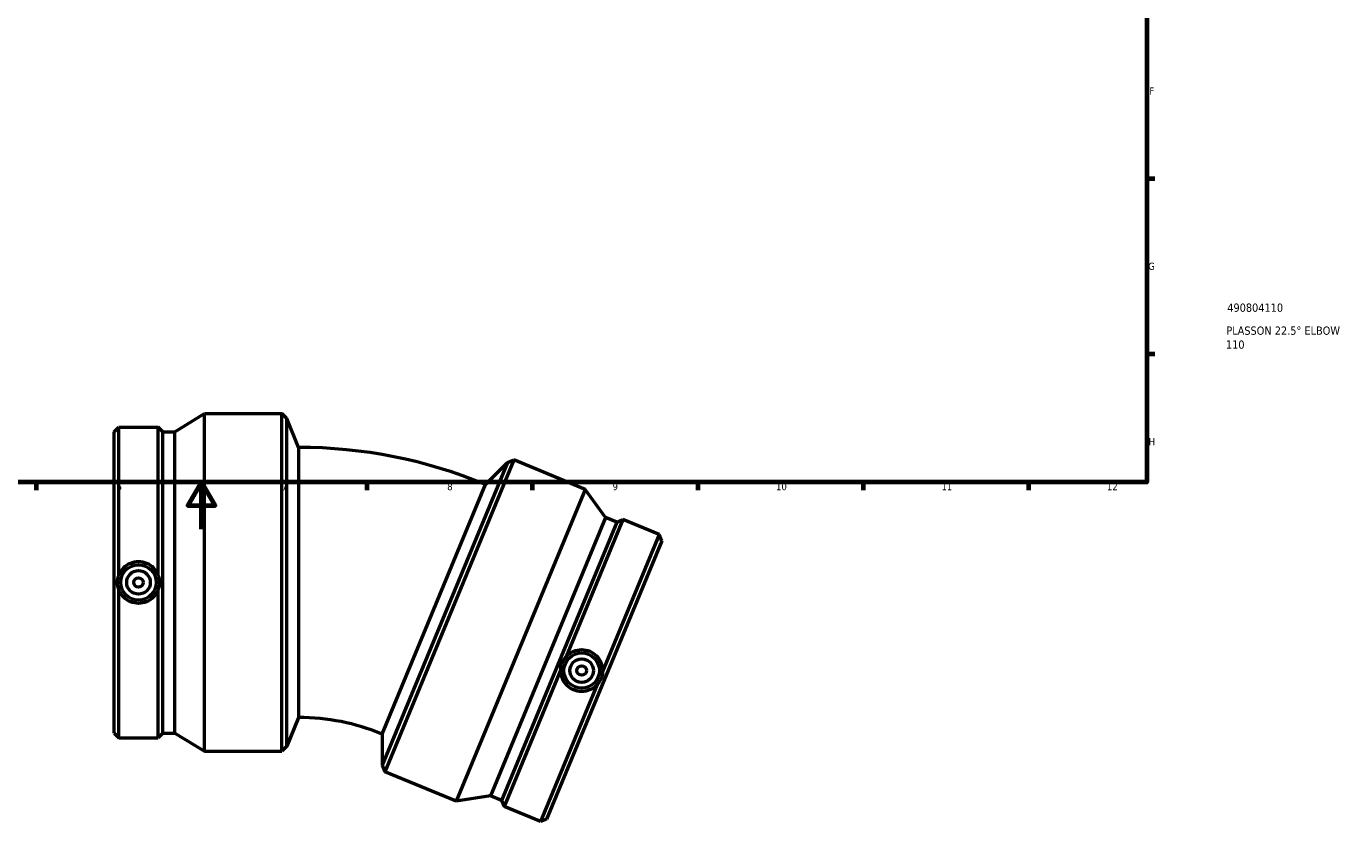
# Model space of a CAD drawing. Header units: millimetres. Extents: x -73 to 1287, y -581 to 1007.
# Tile 4 of 8: x 346 to 905, y -124 to 213. Entities that reach past the tile are written whole.
import ezdxf

# ---------------------------------------------------------------- set-up
doc = ezdxf.new("R2010")
doc.units = ezdxf.units.MM
for name, color, linetype, lineweight in [('Border (ANSI)', 7, 'Continuous', 70), ('Title (ISO)', 7, 'Continuous', 50), ('Visible (ANSI)', 7, 'Continuous', 50)]:
    doc.layers.add(name, color=color, linetype=linetype, lineweight=lineweight)
doc.styles.add('Note Text (ANSI)', font='tahoma.ttf')
doc.styles.add('Note Text (ISO)', font='tahoma.ttf')

# ---------------------------------------------------------------- blocks, each defined once
blk = doc.blocks.new('Borders Default Border')
at = {"layer": 'Border (ANSI)'}
for p, q in [((821, 148.5), (824.45, 148.5)), ((821, 74.25), (824.45, 74.25)), ((350.42, 20), (350.42, 16.55)), ((490.58, 20), (490.58, 16.55)), ((560.67, 20), (560.67, 16.55)), ((630.75, 20), (630.75, 16.55)), ((700.83, 20), (700.83, 16.55)), ((770.92, 20), (770.92, 16.55))]:
    blk.add_line(p, q, dxfattribs=at)
at = {"layer": 'Border (ANSI)', "flags": 128}
for points in [[(20, 20), (20, 574), (821, 574), (821, 20), (20, 20)], [(420.5, 0), (420.5, 20), (414.73, 10), (426.27, 10), (420.5, 20)]]:
    blk.add_lwpolyline(points, dxfattribs=at)
at = {"layer": 'Border (ANSI)', "attachment_point": 7, "style": 'Note Text (ANSI)'}
for s, insert, char_height in [('F', (822.14, 184.1), 3.05), ('G', (821.66, 109.79), 3.05), ('H', (821.81, 35.6), 3.05), ('6', (384.49, 16.49), 3.05), ('7', (454.6, 16.55), 3.05), ('8', (524.63, 16.48), 3.05), ('9', (594.7, 16.49), 3.05), ('10', (663.96, 16.49), 3.048), ('11', (734.04, 16.55), 3.048), ('12', (804.13, 16.55), 3.048)]:
    blk.add_mtext(s, dxfattribs=dict(at, insert=insert, char_height=char_height))
blk = doc.blocks.new('Title Blocks ISO')
at = {"layer": 'Title (ISO)', "style": 'Note Text (ISO)'}
for tag, p in [('PART_NUMBER_001', (34.13, 72.11)), ('DESCRIPTION_001', (33.74, 62.38)), ('DESCRIPTION_002', (33.56, 56.47))]:
    blk.add_attdef(tag, p, '', height=3.5, dxfattribs=at)

msp = doc.modelspace()

# ---------------------------------------------------------------- linework, layer by layer
at = {"layer": 'Visible (ANSI)'}
for p, q in [((409.269, 41.292), (421.829, 48.985)), ((421.829, -94.015), (421.829, 48.985)), ((421.829, 48.985), (454.531, 48.985)), ((454.531, -94.015), (454.531, 48.985)), ((456.625, 46.891), (454.531, 48.985)), ((456.625, -91.92), (456.625, 46.891)), ((461.681, 34.685), (456.625, 46.891)), ((383.531, 41.292), (385.505, 43.265)), ((383.531, -86.321), (383.531, 41.292)), ((385.505, -19.539), (385.505, 43.265)), ((385.505, 43.265), (402.148, 43.265)), ((402.148, -19.539), (402.148, 43.265)), ((404.121, 41.292), (402.148, 43.265)), ((404.121, -86.321), (404.121, 41.292)), ((404.121, 41.292), (409.269, 41.292)), ((409.269, -86.321), (409.269, 41.292)), ((461.681, 34.685), (461.681, -79.715)), ((550.144, 28.289), (497.023, -99.956)), ((552.88, 29.423), (498.156, -102.692)), ((540.802, 18.947), (550.144, 28.289)), ((550.144, 28.289), (552.88, 29.423)), ((583.093, 16.908), (552.88, 29.423)), ((497.023, -86.744), (540.802, 18.947)), ((583.093, 16.908), (528.369, -115.207)), ((591.753, 4.994), (583.093, 16.908)), ((591.753, 4.994), (542.917, -112.906)), ((596.509, 3.024), (547.673, -114.875)), ((599.087, 4.092), (575.053, -53.932)), ((596.509, 3.024), (591.753, 4.994)), ((596.509, 3.024), (599.087, 4.092)), ((614.463, -2.277), (599.087, 4.092)), ((615.531, -4.856), (566.696, -122.755)), ((614.463, -2.277), (590.429, -60.301)), ((615.531, -4.856), (614.463, -2.277)), ((385.505, -88.295), (385.505, -25.49)), ((402.148, -88.295), (402.148, -25.49)), ((572.775, -59.43), (548.741, -117.454)), ((588.152, -65.799), (564.117, -123.823)), ((461.681, -79.715), (456.625, -91.92)), ((383.531, -86.321), (385.505, -88.295)), ((385.505, -88.295), (402.148, -88.295)), ((404.121, -86.321), (402.148, -88.295)), ((404.121, -86.321), (409.269, -86.321)), ((409.269, -86.321), (421.829, -94.015)), ((497.023, -86.744), (497.023, -99.956)), ((421.829, -94.015), (454.531, -94.015)), ((456.625, -91.92), (454.531, -94.015)), ((497.023, -99.956), (498.156, -102.692)), ((528.369, -115.207), (498.156, -102.692)), ((542.917, -112.906), (528.369, -115.207)), ((547.673, -114.875), (542.917, -112.906)), ((547.673, -114.875), (548.741, -117.454)), ((564.117, -123.823), (548.741, -117.454)), ((566.696, -122.755), (564.117, -123.823))]:
    msp.add_line(p, q, dxfattribs=at)
for centre, radius in [((393.826, -22.515), 7.5), ((393.826, -22.515), 5), ((393.826, -22.515), 2), ((581.602, -59.866), 7.5), ((581.602, -59.866), 5), ((581.602, -59.866), 2)]:
    msp.add_circle(centre, radius, dxfattribs=at)
for radius in [206.752, 92.352]:
    msp.add_arc((461.681, -172.067), radius, 67.5, 90, dxfattribs=at)
for points, knots in [([(385.505, -19.539), (385.554, -19.399), (385.607, -19.26), (386.112, -18.03), (386.789, -17.033), (388.353, -15.454), (389.345, -14.767), (391.525, -13.855), (392.712, -13.63), (393.826, -13.63), (394.941, -13.63), (396.128, -13.855), (398.307, -14.767), (399.3, -15.454), (400.864, -17.033), (401.54, -18.03), (402.045, -19.26), (402.098, -19.399), (402.148, -19.539)], [4.3011001, 4.3011001, 4.3011001, 4.3011001, 4.3431676, 4.3431676, 4.6770435, 4.6770435, 5.0113829, 5.0113829, 5.3457223, 5.3457223, 5.3457223, 5.6800616, 5.6800616, 6.014401, 6.014401, 6.3482769, 6.3482769, 6.3903445, 6.3903445, 6.3903445, 6.3903445]), ([(385.505, -25.49), (385.487, -25.444), (385.47, -25.398), (385.121, -24.455), (384.946, -23.462), (384.946, -21.567), (385.121, -20.575), (385.47, -19.631), (385.487, -19.585), (385.505, -19.539)], [1.54976989, 1.54976989, 1.54976989, 1.54976989, 1.5643246, 1.5643246, 1.84855926, 1.84855926, 2.13279392, 2.13279392, 2.14734862, 2.14734862, 2.14734862, 2.14734862]), ([(402.148, -19.539), (402.166, -19.585), (402.183, -19.631), (402.531, -20.575), (402.707, -21.567), (402.707, -23.462), (402.531, -24.455), (402.183, -25.398), (402.166, -25.444), (402.148, -25.49)], [1.54976989, 1.54976989, 1.54976989, 1.54976989, 1.5643246, 1.5643246, 1.84855926, 1.84855926, 2.13279392, 2.13279392, 2.14734862, 2.14734862, 2.14734862, 2.14734862]), ([(402.148, -25.49), (402.098, -25.63), (402.045, -25.769), (401.54, -26.999), (400.864, -27.996), (399.3, -29.575), (398.307, -30.262), (396.128, -31.174), (394.941, -31.399), (392.712, -31.399), (391.525, -31.174), (389.345, -30.262), (388.353, -29.575), (386.789, -27.996), (386.112, -26.999), (385.607, -25.769), (385.554, -25.63), (385.505, -25.49)], [1.6282389, 1.6282389, 1.6282389, 1.6282389, 1.6703065, 1.6703065, 2.0041824, 2.0041824, 2.3385218, 2.3385218, 2.6728611, 2.6728611, 3.0072005, 3.0072005, 3.3415399, 3.3415399, 3.6754158, 3.6754158, 3.7174834, 3.7174834, 3.7174834, 3.7174834]), ([(572.775, -59.43), (572.776, -59.381), (572.778, -59.332), (572.817, -58.327), (573.035, -57.342), (573.76, -55.592), (574.302, -54.742), (574.985, -54.003), (575.019, -53.967), (575.053, -53.932)], [1.54976989, 1.54976989, 1.54976989, 1.54976989, 1.5643246, 1.5643246, 1.84855926, 1.84855926, 2.13279392, 2.13279392, 2.14734862, 2.14734862, 2.14734862, 2.14734862]), ([(575.053, -53.932), (575.152, -53.822), (575.254, -53.714), (576.191, -52.771), (577.198, -52.108), (579.247, -51.248), (580.427, -50.993), (582.79, -50.985), (583.972, -51.231), (586.032, -52.084), (587.042, -52.746), (588.707, -54.423), (589.361, -55.437), (590.202, -57.494), (590.445, -58.675), (590.441, -60.004), (590.437, -60.153), (590.429, -60.301)], [1.6282389, 1.6282389, 1.6282389, 1.6282389, 1.6703065, 1.6703065, 2.0041824, 2.0041824, 2.3385218, 2.3385218, 2.6728611, 2.6728611, 3.0072005, 3.0072005, 3.3415399, 3.3415399, 3.6754158, 3.6754158, 3.7174834, 3.7174834, 3.7174834, 3.7174834]), ([(588.152, -65.799), (588.052, -65.909), (587.95, -66.017), (587.013, -66.96), (586.006, -67.623), (583.957, -68.483), (582.777, -68.738), (580.415, -68.746), (579.232, -68.5), (578.202, -68.074), (577.173, -67.647), (576.162, -66.985), (574.498, -65.308), (573.843, -64.294), (573.003, -62.237), (572.759, -61.056), (572.763, -59.727), (572.768, -59.578), (572.775, -59.43)], [4.3011001, 4.3011001, 4.3011001, 4.3011001, 4.3431676, 4.3431676, 4.6770435, 4.6770435, 5.0113829, 5.0113829, 5.3457223, 5.3457223, 5.3457223, 5.6800616, 5.6800616, 6.014401, 6.014401, 6.3482769, 6.3482769, 6.3903445, 6.3903445, 6.3903445, 6.3903445]), ([(590.429, -60.301), (590.428, -60.35), (590.426, -60.399), (590.387, -61.404), (590.169, -62.389), (589.444, -64.139), (588.902, -64.989), (588.219, -65.728), (588.186, -65.764), (588.152, -65.799)], [1.54976989, 1.54976989, 1.54976989, 1.54976989, 1.5643246, 1.5643246, 1.84855926, 1.84855926, 2.13279392, 2.13279392, 2.14734862, 2.14734862, 2.14734862, 2.14734862])]:
    msp.add_open_spline(points, degree=3, knots=knots, dxfattribs=at)

# ---------------------------------------------------------------- block references
msp.add_blockref('Borders Default Border', (0, 0))
msp.add_blockref('Title Blocks ISO', (821, 20)).add_auto_attribs({'PART_NUMBER_001': '490804110', 'DESCRIPTION_001': 'PLASSON 22.5° ELBOW', 'DESCRIPTION_002': '110'})

doc.saveas('drawing.dxf')
